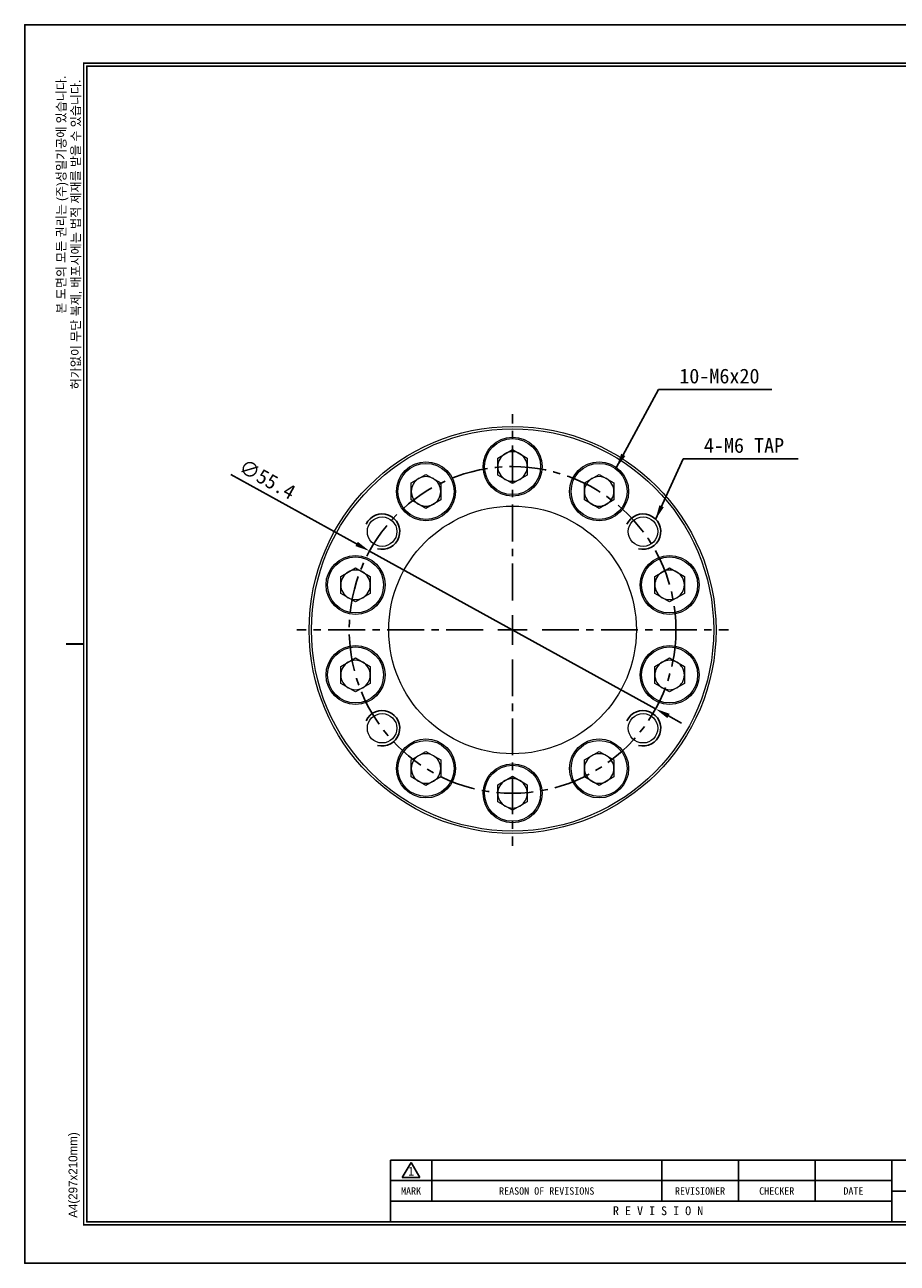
# Model space of a CAD drawing. Header units: millimetres. Extents: x -363 to 1072, y 1435 to 2763.
# Tile 9 of 16: x 193 to 341, y 2553 to 2763. Entities that reach past the tile are written whole.
import ezdxf
from ezdxf.enums import TextEntityAlignment as Align

# ---------------------------------------------------------------- set-up
doc = ezdxf.new("R2010")
doc.units = ezdxf.units.MM
doc.header["$LTSCALE"] = 5
doc.linetypes.add('CENTER', pattern=[2, 1.25, -0.25, 0.25, -0.25])
for name, color, linetype in [('D', 7, 'Continuous'), ('가는실선', 1, 'Continuous'), ('외형선', 3, 'Continuous'), ('중심선', 1, 'CENTER'), ('탭표시', 5, 'Continuous')]:
    doc.layers.add(name, color=color, linetype=linetype)
doc.styles.add('H', font='gulim.ttc')
doc.styles.add('치수문자', font='txt')
doc.dimstyles.new('1', dxfattribs={"dimtxt": 2.5, "dimasz": 2.5, "dimexe": 1, "dimexo": 1, "dimgap": 1, "dimtad": 1, "dimdec": 3, "dimdsep": 46, "dimtxsty": '치수문자', "dimcen": 2.5, "dimclrd": 5, "dimclre": 5, "dimazin": 2, "dimtfac": 1, "dimtdec": 3, "dimtmove": 0, "dimatfit": 3, "dimfxl": 1, "dimtzin": 0, "dimarcsym": 0})

# ---------------------------------------------------------------- blocks, each defined once
blk = doc.blocks.new('A4도각')
at = {"layer": 'D', "color": 1}
for p, q in [((64, 14.51), (65.5, 17.1)), ((65.5, 17.1), (67, 14.51)), ((64, 14.51), (67, 14.51))]:
    blk.add_line(p, q, dxfattribs=at)
at = {"layer": '가는실선'}
for p, q in [((69, 17.5), (69, 10.5)), ((108, 17.5), (108, 10.5)), ((121, 17.5), (121, 10.5)), ((134, 17.5), (134, 10.5)), ((147, 14), (62, 14)), ((147, 12.2), (160, 12.2))]:
    blk.add_line(p, q, dxfattribs=at)
at = {"layer": '외형선'}
for p, q in [((160, 17.5), (62, 17.5)), ((62, 17.5), (62, 7)), ((147, 17.5), (147, 7)), ((147, 10.5), (62, 10.5))]:
    blk.add_line(p, q, dxfattribs=at)
at = {"layer": '외형선', "color": 0}
blk.add_lwpolyline([(297, 210), (0, 210), (0, 0), (297, 0)], close=True, dxfattribs=at)
at = {"layer": '외형선', "const_width": 0.25}
blk.add_lwpolyline([(290.5, 6.5), (290.5, 203.5), (10, 203.5), (10, 6.5)], close=True, dxfattribs=at)
at = {"layer": '외형선'}
blk.add_lwpolyline([(290, 7), (290, 203), (10.5, 203), (10.5, 7)], close=True, dxfattribs=at)
at = {"layer": '외형선', "const_width": 0.3}
blk.add_lwpolyline([(10, 105), (7, 105)], dxfattribs=at)
at = {"color": 3}
for s, height, p in [('1', 1.5, (65.5, 15.61)), ('MARK', 1.25, (65.5, 12.25)), ('REASON OF REVISIONS', 1.25, (88.5, 12.25)), ('REVISIONER', 1.25, (114.5, 12.25)), ('CHECKER', 1.25, (127.5, 12.25)), ('DATE', 1.25, (140.5, 12.25)), ('R E V I S I O N', 1.5, (107.38, 8.9))]:
    blk.add_text(s, height=height, dxfattribs=at).set_placement(p, align=Align.MIDDLE_CENTER)
at = {"color": 3, "char_height": 1.5, "attachment_point": 5, "rotation": 90, "style": 'H'}
for s, insert in [('본 도면의 모든 권리는 (주)성일기공에 있습니다.', (6.42, 181.18)), ('허가없이 무단 복제, 배포시에는 법적 제재를 받을 수 있습니다.', (8.79, 174.43)), ('A4(297x210mm)', (8.4, 14.95))]:
    blk.add_mtext(s, dxfattribs=dict(at, insert=insert))
at = {"color": 3}
for tag, height, p in [('REASONOFREVISIONS', 1.25, (88.5, 15.75)), ('REVISIONER', 1.25, (114.5, 15.75)), ('CHECKER', 1.25, (127.5, 15.75)), ('REVISIONDATE', 1.25, (140.5, 15.75)), ('HEATTREAT', 0.8, (153.5, 14)), ('SCALE', 1.5, (257.25, 10.25)), ('DATE', 1.5, (281.75, 10.25)), ('APRROVEDFINISH', 0.8, (153.5, 8.8))]:
    blk.add_attdef(tag, text='', height=height, dxfattribs=at).set_placement(p, align=Align.MIDDLE_CENTER)
for tag, p in [('필렛', (179.25, 10.9)), ('모따기', (179.25, 8.3))]:
    blk.add_attdef(tag, text='', height=1.15, dxfattribs=at).set_placement(p, align=Align.MIDDLE_LEFT)
at = {"layer": '외형선'}
for tag, height, p in [('APPROVED', 1.5, (219.75, 30.83)), ('도면타이틀', 5, (265.5, 26.5)), ('CHECKED', 1.5, (219.75, 26.5)), ('DRAWED', 1.5, (219.75, 22.17)), ('도면번호', 2.5, (270.25, 16.75)), ('도면SIZE', 2, (237.76, 11.44))]:
    blk.add_attdef(tag, text='', height=height, dxfattribs=at).set_placement(p, align=Align.MIDDLE_CENTER)
blk = doc.blocks.new('SW_CENTERMARKSYMBOL_0')
at = {"layer": '중심선', "color": 0}
for p, q in [((0, 5), (0, 36.6)), ((0, 0), (0, 2.5)), ((-5, 0), (-36.6, 0)), ((0, 0), (-2.5, 0)), ((0, 0), (0, -2.5)), ((0, 0), (2.5, 0)), ((5, 0), (36.6, 0)), ((0, -5), (0, -36.6))]:
    blk.add_line(p, q, dxfattribs=at)
blk = doc.blocks.new('*D49')
at = {"layer": 'Defpoints', "color": 0}
for p in [(251.26, 2673.92), (299.77, 2647.16)]:
    blk.add_point(p, dxfattribs=at)
at = {"layer": '외형선', "color": 5, "lineweight": -2}
for p, q in [((249.07, 2675.13), (227.76, 2686.88)), ((299.77, 2647.16), (251.26, 2673.92)), ((301.96, 2645.96), (304.15, 2644.75))]:
    blk.add_line(p, q, dxfattribs=at)
at = {"layer": '외형선', "color": 5}
for points in [[(248.87, 2674.76), (249.27, 2675.49), (251.26, 2673.92)], [(302.16, 2646.32), (301.76, 2645.59), (299.77, 2647.16)]]:
    blk.add_solid(points, dxfattribs=at)
at = {"layer": '외형선', "color": 0, "insert": (233.93, 2686.09), "char_height": 2.5, "attachment_point": 5, "rotation": 331.1241, "style": '치수문자'}
blk.add_mtext('∅55.4', dxfattribs=at)

msp = doc.modelspace()

# ---------------------------------------------------------------- linework, layer by layer
at = {"color": 7, "linetype": 'Continuous', "lineweight": 15}
for p, q in [((273.0171, 2689.6845), (275.5171, 2691.1279)), ((275.5171, 2691.1279), (278.0171, 2689.6845)), ((273.0171, 2686.7977), (273.0171, 2689.6845)), ((278.0171, 2689.6845), (278.0171, 2686.7977)), ((258.3383, 2685.4754), (260.8383, 2686.9188)), ((260.8383, 2686.9188), (263.3383, 2685.4754)), ((275.5171, 2685.3544), (273.0171, 2686.7977)), ((278.0171, 2686.7977), (275.5171, 2685.3544)), ((287.6958, 2685.4754), (290.1958, 2686.9188)), ((290.1958, 2686.9188), (292.6958, 2685.4754)), ((258.3383, 2682.5887), (258.3383, 2685.4754)), ((263.3383, 2685.4754), (263.3383, 2682.5887)), ((287.6958, 2682.5887), (287.6958, 2685.4754)), ((292.6958, 2685.4754), (292.6958, 2682.5887)), ((260.8383, 2681.1453), (258.3383, 2682.5887)), ((263.3383, 2682.5887), (260.8383, 2681.1453)), ((290.1958, 2681.1453), (287.6958, 2682.5887)), ((292.6958, 2682.5887), (290.1958, 2681.1453)), ((246.3901, 2669.6196), (248.8901, 2671.063)), ((246.3901, 2666.7329), (246.3901, 2669.6196)), ((248.8901, 2671.063), (251.3901, 2669.6196)), ((251.3901, 2669.6196), (251.3901, 2666.7329)), ((299.644, 2669.6196), (302.144, 2671.063)), ((299.644, 2666.7329), (299.644, 2669.6196)), ((302.144, 2671.063), (304.644, 2669.6196)), ((304.644, 2669.6196), (304.644, 2666.7329)), ((248.8901, 2665.2895), (246.3901, 2666.7329)), ((251.3901, 2666.7329), (248.8901, 2665.2895)), ((302.144, 2665.2895), (299.644, 2666.7329)), ((304.644, 2666.7329), (302.144, 2665.2895)), ((246.3901, 2654.3493), (248.8901, 2655.7927)), ((248.8901, 2655.7927), (251.3901, 2654.3493)), ((299.644, 2654.3493), (302.144, 2655.7927)), ((302.144, 2655.7927), (304.644, 2654.3493)), ((246.3901, 2651.4626), (246.3901, 2654.3493)), ((251.3901, 2654.3493), (251.3901, 2651.4626)), ((299.644, 2651.4626), (299.644, 2654.3493)), ((304.644, 2654.3493), (304.644, 2651.4626)), ((248.8901, 2650.0192), (246.3901, 2651.4626)), ((251.3901, 2651.4626), (248.8901, 2650.0192)), ((302.144, 2650.0192), (299.644, 2651.4626)), ((304.644, 2651.4626), (302.144, 2650.0192)), ((258.3383, 2638.4936), (260.8383, 2639.9369)), ((260.8383, 2639.9369), (263.3383, 2638.4936)), ((287.6958, 2638.4936), (290.1958, 2639.9369)), ((290.1958, 2639.9369), (292.6958, 2638.4936)), ((258.3383, 2635.6068), (258.3383, 2638.4936)), ((263.3383, 2638.4936), (263.3383, 2635.6068)), ((287.6958, 2635.6068), (287.6958, 2638.4936)), ((292.6958, 2638.4936), (292.6958, 2635.6068)), ((260.8383, 2634.1634), (258.3383, 2635.6068)), ((263.3383, 2635.6068), (260.8383, 2634.1634)), ((273.0171, 2634.2845), (275.5171, 2635.7279)), ((275.5171, 2635.7279), (278.0171, 2634.2845)), ((290.1958, 2634.1634), (287.6958, 2635.6068)), ((292.6958, 2635.6068), (290.1958, 2634.1634)), ((273.0171, 2631.3977), (273.0171, 2634.2845)), ((278.0171, 2634.2845), (278.0171, 2631.3977)), ((275.5171, 2629.9544), (273.0171, 2631.3977)), ((278.0171, 2631.3977), (275.5171, 2629.9544))]:
    msp.add_line(p, q, dxfattribs=at)
for centre, radius in [((275.5171, 2660.5411), 34.5), ((275.5171, 2660.5411), 34.1), ((275.5171, 2688.2411), 5), ((275.5171, 2688.2411), 4.75), ((260.8383, 2684.032), 5), ((260.8383, 2684.032), 4.75), ((290.1958, 2684.032), 5), ((290.1958, 2684.032), 4.75), ((253.3949, 2677.2114), 2.5), ((275.5171, 2660.5411), 21), ((297.6393, 2677.2114), 2.5), ((248.8901, 2668.1763), 5), ((248.8901, 2668.1763), 4.75), ((302.144, 2668.1763), 5), ((302.144, 2668.1763), 4.75), ((248.8901, 2652.906), 5), ((248.8901, 2652.906), 4.75), ((302.144, 2652.906), 5), ((302.144, 2652.906), 4.75), ((253.3949, 2643.8708), 2.5), ((297.6393, 2643.8708), 2.5), ((260.8383, 2637.0502), 5), ((260.8383, 2637.0502), 4.75), ((290.1958, 2637.0502), 5), ((290.1958, 2637.0502), 4.75), ((275.5171, 2632.8411), 5), ((275.5171, 2632.8411), 4.75)]:
    msp.add_circle(centre, radius, dxfattribs=at)
for centre, start, end in [((275.5171, 2688.2411), 120, 180), ((275.5171, 2688.2411), 60, 120), ((275.5171, 2688.2411), 0, 60), ((275.5171, 2688.2411), 180, 240), ((275.5171, 2688.2411), 300, 0), ((260.8383, 2684.032), 120, 180), ((260.8383, 2684.032), 60, 120), ((260.8383, 2684.032), 0, 60), ((275.5171, 2688.2411), 240, 300), ((290.1958, 2684.032), 120, 180), ((290.1958, 2684.032), 60, 120), ((290.1958, 2684.032), 0, 60), ((260.8383, 2684.032), 180, 240), ((260.8383, 2684.032), 300, 0), ((290.1958, 2684.032), 180, 240), ((290.1958, 2684.032), 300, 0), ((260.8383, 2684.032), 240, 300), ((290.1958, 2684.032), 240, 300), ((248.8901, 2668.1763), 120, 180), ((248.8901, 2668.1763), 60, 120), ((248.8901, 2668.1763), 0, 60), ((302.144, 2668.1763), 120, 180), ((302.144, 2668.1763), 60, 120), ((302.144, 2668.1763), 0, 60), ((248.8901, 2668.1763), 180, 240), ((248.8901, 2668.1763), 300, 0), ((302.144, 2668.1763), 180, 240), ((302.144, 2668.1763), 300, 0), ((248.8901, 2668.1763), 240, 300), ((302.144, 2668.1763), 240, 300), ((248.8901, 2652.906), 120, 180), ((248.8901, 2652.906), 60, 120), ((248.8901, 2652.906), 0, 60), ((302.144, 2652.906), 120, 180), ((302.144, 2652.906), 60, 120), ((302.144, 2652.906), 0, 60), ((248.8901, 2652.906), 180, 240), ((248.8901, 2652.906), 300, 0), ((302.144, 2652.906), 180, 240), ((302.144, 2652.906), 300, 0), ((248.8901, 2652.906), 240, 300), ((302.144, 2652.906), 240, 300), ((260.8383, 2637.0502), 120, 180), ((260.8383, 2637.0502), 60, 120), ((260.8383, 2637.0502), 0, 60), ((290.1958, 2637.0502), 120, 180), ((290.1958, 2637.0502), 60, 120), ((290.1958, 2637.0502), 0, 60), ((260.8383, 2637.0502), 180, 240), ((260.8383, 2637.0502), 300, 0), ((290.1958, 2637.0502), 180, 240), ((290.1958, 2637.0502), 300, 0), ((260.8383, 2637.0502), 240, 300), ((275.5171, 2632.8411), 120, 180), ((275.5171, 2632.8411), 60, 120), ((275.5171, 2632.8411), 0, 60), ((290.1958, 2637.0502), 240, 300), ((275.5171, 2632.8411), 180, 240), ((275.5171, 2632.8411), 300, 0), ((275.5171, 2632.8411), 240, 300)]:
    msp.add_arc(centre, 2.5, start, end, dxfattribs=at)
at = {"layer": '중심선'}
msp.add_circle((275.5171, 2660.5411), 27.7, dxfattribs=at)
at = {"layer": '탭표시'}
for centre in [(253.3949, 2677.2114), (297.6393, 2677.2114), (253.3949, 2643.8708), (297.6393, 2643.8708)]:
    msp.add_arc(centre, 3, 255, 155, dxfattribs=at)

# ---------------------------------------------------------------- block references
at = {"color": 0}
msp.add_blockref('A4도각', (192.8098, 2553.1571), dxfattribs=at)
at = {"layer": '중심선'}
msp.add_blockref('SW_CENTERMARKSYMBOL_0', (275.5171, 2660.5411), dxfattribs=at)

# ---------------------------------------------------------------- texts
at = {"layer": '외형선', "color": 0, "char_height": 2.5, "attachment_point": 7, "style": '치수문자'}
for s, insert in [('10-M6x20', (303.7851, 2702.3072)), ('4-M6 TAP', (307.956, 2690.5356))]:
    msp.add_mtext(s, dxfattribs=dict(at, insert=insert))

# ---------------------------------------------------------------- dimensions: what is measured, and where the dimension line sits
at = {"layer": '외형선', "color": 0}
dim = msp.add_diameter_dim_2p(p1=(299.7731, 2647.1644), p2=(251.2611, 2673.9178), dimstyle='1', dxfattribs=at)
dim.commit()
dim.dimension.update_dxf_attribs({"geometry": '*D49', "text_midpoint": (232.8249, 2684.085), "dimtype": 163})

# ---------------------------------------------------------------- leaders
at = {"layer": '외형선', "annotation_type": 0, "has_hookline": 1, "hookline_direction": 0}
for points, text_width in [([(293.0969, 2688.0219), (300.2851, 2701.3072), (302.7851, 2701.3072)], 15.7057), ([(299.7426, 2679.2527), (304.456, 2689.5356), (306.956, 2689.5356)], 15.9887)]:
    msp.add_leader(points, dimstyle='1', dxfattribs=dict(at, text_width=text_width))

doc.saveas('drawing.dxf')
